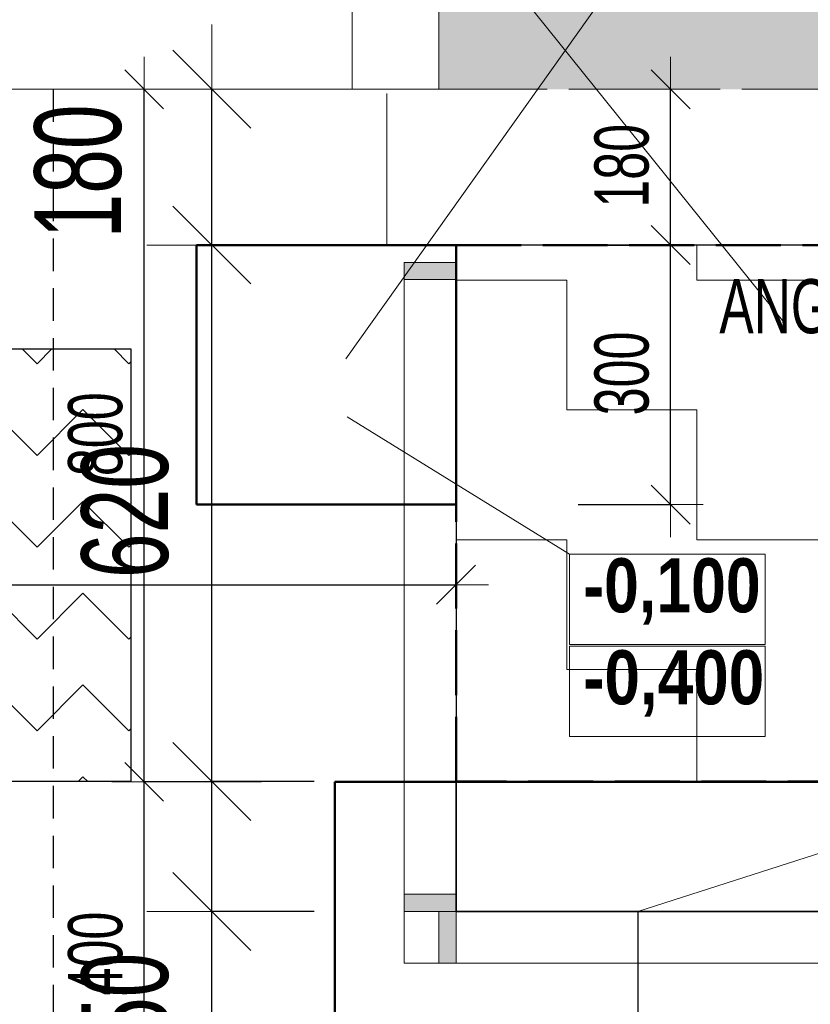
# Model space of a CAD drawing. Header units: millimetres. Extents: x -6145 to 8557, y -96590 to -75675.
# Tile 23 of 29: x 3268 to 4181, y -81987 to -80849. Entities that reach past the tile are written whole.
import ezdxf

# ---------------------------------------------------------------- set-up
doc = ezdxf.new("R2010")
doc.units = ezdxf.units.MM
doc.header["$PDMODE"] = 65
for name, pattern in [('Carkovana 2x_1', [100, 75, -25]), ('Carkovana 2x_1_1', [200, 150, -50]), ('JIS_02_1.2', [57.5, 37.5, -20])]:
    doc.linetypes.add(name, pattern=pattern)
doc.layers.add('XR$1$VSTUPNÍ SCHODIŠTĚ - ZÁKLADY_1', color=7, linetype='Continuous', lineweight=25)
doc.layers.add('XR$2$VSTUPNÍ SCHODY - PUDORYS_1', color=7, linetype='Continuous', lineweight=25)
doc.styles.add('ARIALNARROW', font='ARIALN.TTF')
doc.dimstyles.new('DIMSTYLE_11', dxfattribs={"dimtxt": 100, "dimasz": 150, "dimexe": 0, "dimexo": 0, "dimgap": 50, "dimtad": 2, "dimdec": 0, "dimrnd": 1, "dimzin": 12, "dimdsep": 46, "dimtxsty": 'ARIALNARROW', "dimblk1": 'ALL_ML_STRICH', "dimblk2": 'ALL_ML_STRICH', "dimsah": 1, "dimcen": 0, "dimclrd": 6, "dimclre": 6, "dimclrt": 6, "dimadec": 0, "dimazin": 0, "dimtfac": 1, "dimtdec": 0, "dimtix": 1, "dimtmove": 2, "dimatfit": 3, "dimfxl": 0, "dimtvp": 1.2, "dimtzin": 0, "dimlwd": 0, "dimlwe": 13, "dimarcsym": 0})
doc.dimstyles.new('DIMSTYLE_12', dxfattribs={"dimtxt": 100, "dimasz": 150, "dimexe": 0, "dimexo": 0, "dimgap": 50, "dimtad": 2, "dimdec": 0, "dimrnd": 1, "dimzin": 12, "dimdsep": 46, "dimtxsty": 'ARIALNARROW', "dimblk1": 'ALL_ML_STRICH', "dimblk2": 'ALL_ML_STRICH', "dimsah": 1, "dimcen": 0, "dimclrd": 6, "dimclre": 6, "dimclrt": 6, "dimadec": 0, "dimazin": 0, "dimtfac": 1, "dimtdec": 0, "dimtix": 1, "dimtmove": 2, "dimatfit": 3, "dimfxl": 0, "dimtzin": 0, "dimlwd": 0, "dimlwe": 13, "dimarcsym": 0})
doc.dimstyles.new('DIMSTYLE_3', dxfattribs={"dimtxt": 62.5, "dimasz": 75, "dimexe": 0, "dimexo": 0, "dimgap": 31.25, "dimtad": 2, "dimdec": 0, "dimrnd": 5, "dimzin": 12, "dimdsep": 46, "dimtxsty": 'ARIALNARROW', "dimblk1": 'ALL_ML_STRICH', "dimblk2": 'ALL_ML_STRICH', "dimsah": 1, "dimcen": 0, "dimclrd": 6, "dimclre": 6, "dimclrt": 6, "dimadec": 0, "dimazin": 0, "dimtfac": 1, "dimtdec": 0, "dimtix": 1, "dimtmove": 2, "dimatfit": 3, "dimfxl": 0, "dimtzin": 0, "dimlwd": 0, "dimlwe": 13, "dimarcsym": 0})
doc.dimstyles.new('DIMSTYLE_8', dxfattribs={"dimtxt": 100, "dimasz": 150, "dimexe": 0, "dimexo": 0, "dimgap": 50, "dimtad": 2, "dimdec": 0, "dimrnd": 5, "dimzin": 12, "dimdsep": 46, "dimtxsty": 'ARIALNARROW', "dimblk1": 'ALL_ML_STRICH', "dimblk2": 'ALL_ML_STRICH', "dimsah": 1, "dimcen": 0, "dimclrd": 6, "dimclre": 6, "dimclrt": 6, "dimadec": 0, "dimazin": 0, "dimtfac": 1, "dimtdec": 0, "dimtix": 1, "dimtmove": 2, "dimatfit": 3, "dimfxl": 0, "dimtzin": 0, "dimlwd": 0, "dimlwe": 18, "dimarcsym": 0})
pattern_1 = [(45, (-1e-14, 212.13), (-8e-15, 106.06602), [75, -75]), (135, (-1e-14, 212.13), (-106.06602, 8e-15), [75, -75])]

# ---------------------------------------------------------------- blocks, each defined once
blk = doc.blocks.new('ALL_ML_STRICH')
at = {"color": 0, "linetype": 'ByBlock', "lineweight": -2}
for p, q in [((0, -0.5), (0, 0.5)), ((-0.3, -0.3), (0.3, 0.3)), ((-1, 0), (0.5, 0))]:
    blk.add_line(p, q, dxfattribs=at)
blk = doc.blocks.new('*D27')
at = {"layer": 'DEFPOINTS', "color": 6, "linetype": 'Continuous', "lineweight": 13}
for p in [(3752.2, -80397.5), (2102.2, -80417.5), (2102.2, -80929.4)]:
    blk.add_point(p, dxfattribs=at)
at = {"layer": 'XR$1$VSTUPNÍ SCHODIŠTĚ - ZÁKLADY_1', "color": 6, "linetype": 'Continuous', "lineweight": -2}
for p, q in [((3752.2, -80397.5), (3752.2, -80417.5)), ((2102.2, -80581.5), (2102.2, -80417.5)), ((2102.2, -80417.5), (3752.2, -80417.5))]:
    blk.add_line(p, q, dxfattribs=at)
at = {"layer": 'XR$1$VSTUPNÍ SCHODIŠTĚ - ZÁKLADY_1', "color": 6, "linetype": 'Continuous', "lineweight": 13, "xscale": 75, "yscale": 75, "zscale": 75, "rotation": 180}
blk.add_blockref('ALL_ML_STRICH', (2102.2, -80417.5), dxfattribs=at)
at = {"layer": 'XR$1$VSTUPNÍ SCHODIŠTĚ - ZÁKLADY_1', "color": 6, "linetype": 'Continuous', "lineweight": 13, "xscale": 75, "yscale": 75, "zscale": 75}
blk.add_blockref('ALL_ML_STRICH', (3752.2, -80417.5), dxfattribs=at)
at = {"layer": 'XR$1$VSTUPNÍ SCHODIŠTĚ - ZÁKLADY_1', "color": 6, "linetype": 'Continuous', "lineweight": 13, "insert": (2926.5, -80361.2), "char_height": 62.5, "width": 202.857, "attachment_point": 5, "style": 'ARIALNARROW'}
blk.add_mtext('\\W0.81;\\A1;{1650}', dxfattribs=at)
blk = doc.blocks.new('*D28')
at = {"layer": 'DEFPOINTS', "color": 6, "linetype": 'Continuous', "lineweight": 13}
for p in [(3752.2, -80397.5), (3752.2, -80417.5), (6880.5, -80929.4)]:
    blk.add_point(p, dxfattribs=at)
at = {"layer": 'XR$1$VSTUPNÍ SCHODIŠTĚ - ZÁKLADY_1', "color": 6, "linetype": 'Continuous', "lineweight": -2}
for p, q in [((3752.2, -80397.5), (3752.2, -80417.5)), ((3752.2, -80417.5), (6880.5, -80417.5)), ((6880.5, -80726.6), (6880.5, -80417.5))]:
    blk.add_line(p, q, dxfattribs=at)
at = {"layer": 'XR$1$VSTUPNÍ SCHODIŠTĚ - ZÁKLADY_1', "color": 6, "linetype": 'Continuous', "lineweight": 13, "xscale": 75, "yscale": 75, "zscale": 75, "rotation": 180}
blk.add_blockref('ALL_ML_STRICH', (3752.2, -80417.5), dxfattribs=at)
at = {"layer": 'XR$1$VSTUPNÍ SCHODIŠTĚ - ZÁKLADY_1', "color": 6, "linetype": 'Continuous', "lineweight": 13, "xscale": 75, "yscale": 75, "zscale": 75}
blk.add_blockref('ALL_ML_STRICH', (6880.5, -80417.5), dxfattribs=at)
at = {"layer": 'XR$1$VSTUPNÍ SCHODIŠTĚ - ZÁKLADY_1', "color": 6, "linetype": 'Continuous', "lineweight": 13, "insert": (5315.6, -80361.2), "char_height": 62.5, "width": 202.857, "attachment_point": 5, "style": 'ARIALNARROW'}
blk.add_mtext('\\W0.81;\\A1;{3130}', dxfattribs=at)
blk = doc.blocks.new('*D29')
at = {"layer": 'DEFPOINTS', "color": 6, "linetype": 'Continuous', "lineweight": 13}
for p in [(3772.2, -81109.4), (3772.2, -81409.4), (4020, -81409.4)]:
    blk.add_point(p, dxfattribs=at)
at = {"layer": 'XR$1$VSTUPNÍ SCHODIŠTĚ - ZÁKLADY_1', "color": 6, "linetype": 'Continuous', "lineweight": -2}
for p, q in [((3913.1, -81109.4), (4020, -81109.4)), ((4020, -81409.4), (4020, -81109.4)), ((3913.1, -81409.4), (4020, -81409.4))]:
    blk.add_line(p, q, dxfattribs=at)
at = {"layer": 'XR$1$VSTUPNÍ SCHODIŠTĚ - ZÁKLADY_1', "color": 6, "linetype": 'Continuous', "lineweight": 13, "xscale": 75, "yscale": 75, "zscale": 75}
for p, rotation in [((4020, -81109.4), 90), ((4020, -81409.4), 270)]:
    blk.add_blockref('ALL_ML_STRICH', p, dxfattribs=dict(at, rotation=rotation))
at = {"layer": 'XR$1$VSTUPNÍ SCHODIŠTĚ - ZÁKLADY_1', "color": 6, "linetype": 'Continuous', "lineweight": 13, "insert": (3963.7, -81257.8), "char_height": 62.5, "width": 152.143, "attachment_point": 5, "rotation": 90, "style": 'ARIALNARROW'}
blk.add_mtext('\\W0.81;\\A1;{300}', dxfattribs=at)
blk = doc.blocks.new('*D30')
at = {"layer": 'DEFPOINTS', "color": 6, "linetype": 'Continuous', "lineweight": 13}
for p in [(3996.2, -80929.4), (3772.2, -81109.4), (4020, -81109.4)]:
    blk.add_point(p, dxfattribs=at)
at = {"layer": 'XR$1$VSTUPNÍ SCHODIŠTĚ - ZÁKLADY_1', "color": 6, "linetype": 'Continuous', "lineweight": -2}
for p, q in [((4020, -80929.4), (4020, -80929.4)), ((4020, -81109.4), (4020, -80929.4)), ((3913.1, -81109.4), (4020, -81109.4))]:
    blk.add_line(p, q, dxfattribs=at)
at = {"layer": 'XR$1$VSTUPNÍ SCHODIŠTĚ - ZÁKLADY_1', "color": 6, "linetype": 'Continuous', "lineweight": 13, "xscale": 75, "yscale": 75, "zscale": 75}
for p, rotation in [((4020, -80929.4), 90), ((4020, -81109.4), 270)]:
    blk.add_blockref('ALL_ML_STRICH', p, dxfattribs=dict(at, rotation=rotation))
at = {"layer": 'XR$1$VSTUPNÍ SCHODIŠTĚ - ZÁKLADY_1', "color": 6, "linetype": 'Continuous', "lineweight": 13, "insert": (3963.7, -81017.8), "char_height": 62.5, "width": 152.143, "attachment_point": 5, "rotation": 90, "style": 'ARIALNARROW'}
blk.add_mtext('\\W0.81;\\A1;{180}', dxfattribs=at)
blk = doc.blocks.new('*D39')
at = {"layer": 'DEFPOINTS', "color": 6, "linetype": 'Continuous', "lineweight": 13}
for p in [(2072.2, -81502), (2072.2, -81511.5), (3772.2, -81729.4)]:
    blk.add_point(p, dxfattribs=at)
at = {"layer": 'XR$1$VSTUPNÍ SCHODIŠTĚ - ZÁKLADY_1', "color": 6, "linetype": 'Continuous', "lineweight": -2}
for p, q in [((2072.2, -81502), (2072.2, -81502)), ((2072.2, -81502), (3772.2, -81502)), ((3772.2, -81502), (3772.2, -81502))]:
    blk.add_line(p, q, dxfattribs=at)
at = {"layer": 'XR$1$VSTUPNÍ SCHODIŠTĚ - ZÁKLADY_1', "color": 6, "linetype": 'Continuous', "lineweight": 13, "xscale": 75, "yscale": 75, "zscale": 75, "rotation": 180}
blk.add_blockref('ALL_ML_STRICH', (2072.2, -81502), dxfattribs=at)
at = {"layer": 'XR$1$VSTUPNÍ SCHODIŠTĚ - ZÁKLADY_1', "color": 6, "linetype": 'Continuous', "lineweight": 13, "xscale": 75, "yscale": 75, "zscale": 75}
blk.add_blockref('ALL_ML_STRICH', (3772.2, -81502), dxfattribs=at)
at = {"layer": 'XR$1$VSTUPNÍ SCHODIŠTĚ - ZÁKLADY_1', "color": 6, "linetype": 'Continuous', "lineweight": 13, "insert": (2921.5, -81445.7), "char_height": 62.5, "width": 202.857, "attachment_point": 5, "style": 'ARIALNARROW'}
blk.add_mtext('\\W0.81;\\A1;{1700}', dxfattribs=at)
blk = doc.blocks.new('*D54')
at = {"layer": 'DEFPOINTS', "color": 6, "linetype": 'Continuous', "lineweight": 13}
for p in [(3752.2, -80929.4), (3186.8, -83379.4), (3772.2, -83379.4)]:
    blk.add_point(p, dxfattribs=at)
at = {"layer": 'XR$1$VSTUPNÍ SCHODIŠTĚ - ZÁKLADY_1', "color": 6, "linetype": 'Continuous', "lineweight": -2}
for p, q in [((3186.8, -80929.4), (3186.8, -80929.4)), ((3186.8, -83379.4), (3186.8, -80929.4)), ((3186.8, -83379.4), (3186.8, -83379.4))]:
    blk.add_line(p, q, dxfattribs=at)
at = {"layer": 'XR$1$VSTUPNÍ SCHODIŠTĚ - ZÁKLADY_1', "color": 6, "linetype": 'Continuous', "lineweight": 13, "xscale": 75, "yscale": 75, "zscale": 75}
for p, rotation in [((3186.8, -80929.4), 90), ((3186.8, -83379.4), 270)]:
    blk.add_blockref('ALL_ML_STRICH', p, dxfattribs=dict(at, rotation=rotation))
at = {"layer": 'XR$1$VSTUPNÍ SCHODIŠTĚ - ZÁKLADY_1', "color": 6, "linetype": 'Continuous', "lineweight": 13, "insert": (3130.6, -82155), "char_height": 62.5, "width": 202.857, "attachment_point": 5, "rotation": 90, "style": 'ARIALNARROW'}
blk.add_mtext('\\W0.81;\\A1;{2450}', dxfattribs=at)
blk = doc.blocks.new('*D75')
at = {"layer": 'DEFPOINTS', "color": 6, "linetype": 'Continuous', "lineweight": 13}
for p in [(3632.2, -81729.7), (3411.8, -82129.7), (4032.2, -82129.7)]:
    blk.add_point(p, dxfattribs=at)
at = {"layer": 'XR$1$VSTUPNÍ SCHODIŠTĚ - ZÁKLADY_1', "color": 6, "linetype": 'Continuous', "lineweight": -2}
for p, q in [((3547.2, -81729.7), (3411.8, -81729.7)), ((3411.8, -82129.7), (3411.8, -81729.7)), ((3547.2, -82129.7), (3411.8, -82129.7))]:
    blk.add_line(p, q, dxfattribs=at)
at = {"layer": 'XR$1$VSTUPNÍ SCHODIŠTĚ - ZÁKLADY_1', "color": 6, "linetype": 'Continuous', "lineweight": 13, "xscale": 75, "yscale": 75, "zscale": 75}
for p, rotation in [((3411.8, -81729.7), 90), ((3411.8, -82129.7), 270)]:
    blk.add_blockref('ALL_ML_STRICH', p, dxfattribs=dict(at, rotation=rotation))
at = {"layer": 'XR$1$VSTUPNÍ SCHODIŠTĚ - ZÁKLADY_1', "color": 6, "linetype": 'Continuous', "lineweight": 13, "insert": (3355.6, -81928.1), "char_height": 62.5, "width": 152.143, "attachment_point": 5, "rotation": 90, "style": 'ARIALNARROW'}
blk.add_mtext('\\W0.81;\\A1;{400}', dxfattribs=at)
blk = doc.blocks.new('*D76')
at = {"layer": 'DEFPOINTS', "color": 6, "linetype": 'Continuous', "lineweight": 13}
for p in [(3752.2, -80929.4), (3411.8, -81729.7), (3632.2, -81729.7)]:
    blk.add_point(p, dxfattribs=at)
at = {"layer": 'XR$1$VSTUPNÍ SCHODIŠTĚ - ZÁKLADY_1', "color": 6, "linetype": 'Continuous', "lineweight": -2}
for p, q in [((3411.8, -80929.4), (3411.8, -80929.4)), ((3411.8, -81729.7), (3411.8, -80929.4)), ((3547.2, -81729.7), (3411.8, -81729.7))]:
    blk.add_line(p, q, dxfattribs=at)
at = {"layer": 'XR$1$VSTUPNÍ SCHODIŠTĚ - ZÁKLADY_1', "color": 6, "linetype": 'Continuous', "lineweight": 13, "xscale": 75, "yscale": 75, "zscale": 75}
for p, rotation in [((3411.8, -80929.4), 90), ((3411.8, -81729.7), 270)]:
    blk.add_blockref('ALL_ML_STRICH', p, dxfattribs=dict(at, rotation=rotation))
at = {"layer": 'XR$1$VSTUPNÍ SCHODIŠTĚ - ZÁKLADY_1', "color": 6, "linetype": 'Continuous', "lineweight": 13, "insert": (3355.6, -81328), "char_height": 62.5, "width": 152.143, "attachment_point": 5, "rotation": 90, "style": 'ARIALNARROW'}
blk.add_mtext('\\W0.81;\\A1;{800}', dxfattribs=at)
blk = doc.blocks.new('KOMPLEXNÍ OBJEKT_1')
at = {"layer": 'XR$2$VSTUPNÍ SCHODY - PUDORYS_1', "linetype": 'Continuous', "lineweight": 13}
blk.add_hatch(color=5, dxfattribs=at).paths.add_polyline_path([(3752.2, -81939.4), (3772.2, -81939.4), (3772.2, -81879.4), (3752.2, -81879.4)])
at = {"layer": 'XR$2$VSTUPNÍ SCHODY - PUDORYS_1', "color": 5, "linetype": 'Continuous', "lineweight": 13}
for p, q in [((3772.2, -81879.4), (3752.2, -81879.4)), ((3752.2, -81879.4), (3752.2, -81939.4)), ((3772.2, -81939.4), (3772.2, -81879.4)), ((3752.2, -81939.4), (3772.2, -81939.4))]:
    blk.add_line(p, q, dxfattribs=at)
blk = doc.blocks.new('KOMPLEXNÍ OBJEKT_4')
at = {"layer": 'XR$2$VSTUPNÍ SCHODY - PUDORYS_1', "linetype": 'Continuous', "lineweight": 13}
blk.add_hatch(color=5, dxfattribs=at).paths.add_polyline_path([(3712.2, -81879.4), (3712.2, -81859.4), (3772.2, -81859.4), (3772.2, -81879.4)], flags=16)
at = {"layer": 'XR$2$VSTUPNÍ SCHODY - PUDORYS_1', "color": 5, "linetype": 'Continuous', "lineweight": 13}
for p, q in [((3712.2, -81859.4), (3772.2, -81859.4)), ((3712.2, -81879.4), (3712.2, -81859.4)), ((3772.2, -81859.4), (3772.2, -81879.4)), ((3772.2, -81879.4), (3712.2, -81879.4))]:
    blk.add_line(p, q, dxfattribs=at)
blk = doc.blocks.new('KOMPLEXNÍ OBJEKT_5')
at = {"layer": 'XR$2$VSTUPNÍ SCHODY - PUDORYS_1', "linetype": 'Continuous', "lineweight": 13}
blk.add_hatch(color=5, dxfattribs=at).paths.add_polyline_path([(3712.2, -81149.4), (3712.2, -81129.4), (3772.2, -81129.4), (3772.2, -81149.4)], flags=16)
at = {"layer": 'XR$2$VSTUPNÍ SCHODY - PUDORYS_1', "color": 5, "linetype": 'Continuous', "lineweight": 13}
for p, q in [((3712.2, -81129.4), (3772.2, -81129.4)), ((3712.2, -81149.4), (3712.2, -81129.4)), ((3772.2, -81129.4), (3772.2, -81149.4)), ((3772.2, -81149.4), (3712.2, -81149.4))]:
    blk.add_line(p, q, dxfattribs=at)
blk = doc.blocks.new('*D120')
at = {"layer": 'DEFPOINTS', "color": 6, "linetype": 'Continuous', "lineweight": 13}
for p in [(3772.2, -81879.4), (3490, -83429.4), (3524.3, -83429.4)]:
    blk.add_point(p, dxfattribs=at)
at = {"layer": 'XR$2$VSTUPNÍ SCHODY - PUDORYS_1', "color": 6, "linetype": 'Continuous', "lineweight": -2}
for p, q in [((3608.3, -81879.4), (3490, -81879.4)), ((3490, -83429.4), (3490, -81879.4)), ((3490, -83429.4), (3490, -83429.4))]:
    blk.add_line(p, q, dxfattribs=at)
at = {"layer": 'XR$2$VSTUPNÍ SCHODY - PUDORYS_1', "color": 6, "linetype": 'Continuous', "lineweight": 13, "xscale": 150, "yscale": 150, "zscale": 150}
for p, rotation in [((3490, -81879.4), 90), ((3490, -83429.4), 270)]:
    blk.add_blockref('ALL_ML_STRICH', p, dxfattribs=dict(at, rotation=rotation))
at = {"layer": 'XR$2$VSTUPNÍ SCHODY - PUDORYS_1', "color": 6, "linetype": 'Continuous', "lineweight": 13, "insert": (3390, -82655.4), "char_height": 100, "width": 324.571, "attachment_point": 5, "rotation": 90, "style": 'ARIALNARROW'}
blk.add_mtext('\\W0.81;\\A1;{1550}', dxfattribs=at)
blk = doc.blocks.new('*D121')
at = {"layer": 'DEFPOINTS', "color": 6, "linetype": 'Continuous', "lineweight": 13}
for p in [(3772.2, -81729.4), (3490, -81879.4), (3772.2, -81879.4)]:
    blk.add_point(p, dxfattribs=at)
at = {"layer": 'XR$2$VSTUPNÍ SCHODY - PUDORYS_1', "color": 6, "linetype": 'Continuous', "lineweight": -2}
for p, q in [((3608.3, -81729.4), (3490, -81729.4)), ((3490, -81879.4), (3490, -81729.4)), ((3608.3, -81879.4), (3490, -81879.4))]:
    blk.add_line(p, q, dxfattribs=at)
at = {"layer": 'XR$2$VSTUPNÍ SCHODY - PUDORYS_1', "color": 6, "linetype": 'Continuous', "lineweight": 13, "xscale": 150, "yscale": 150, "zscale": 150}
for p, rotation in [((3490, -81729.4), 90), ((3490, -81879.4), 270)]:
    blk.add_blockref('ALL_ML_STRICH', p, dxfattribs=dict(at, rotation=rotation))
at = {"layer": 'XR$2$VSTUPNÍ SCHODY - PUDORYS_1', "color": 6, "linetype": 'Continuous', "lineweight": 13, "insert": (3390, -82004.5), "char_height": 100, "width": 243.429, "attachment_point": 5, "rotation": 90, "style": 'ARIALNARROW'}
blk.add_mtext('\\W0.81;\\A1;{150}', dxfattribs=at)
blk = doc.blocks.new('*D122')
at = {"layer": 'DEFPOINTS', "color": 6, "linetype": 'Continuous', "lineweight": 13}
for p in [(3772.2, -81109.4), (3490, -81729.4), (3772.2, -81729.4)]:
    blk.add_point(p, dxfattribs=at)
at = {"layer": 'XR$2$VSTUPNÍ SCHODY - PUDORYS_1', "color": 6, "linetype": 'Continuous', "lineweight": -2}
for p, q in [((3608.3, -81109.4), (3490, -81109.4)), ((3490, -81729.4), (3490, -81109.4)), ((3608.3, -81729.4), (3490, -81729.4))]:
    blk.add_line(p, q, dxfattribs=at)
at = {"layer": 'XR$2$VSTUPNÍ SCHODY - PUDORYS_1', "color": 6, "linetype": 'Continuous', "lineweight": 13, "xscale": 150, "yscale": 150, "zscale": 150}
for p, rotation in [((3490, -81109.4), 90), ((3490, -81729.4), 270)]:
    blk.add_blockref('ALL_ML_STRICH', p, dxfattribs=dict(at, rotation=rotation))
at = {"layer": 'XR$2$VSTUPNÍ SCHODY - PUDORYS_1', "color": 6, "linetype": 'Continuous', "lineweight": 13, "insert": (3390, -81416.8), "char_height": 100, "width": 243.429, "attachment_point": 5, "rotation": 90, "style": 'ARIALNARROW'}
blk.add_mtext('\\W0.81;\\A1;{620}', dxfattribs=at)
blk = doc.blocks.new('*D123')
at = {"layer": 'DEFPOINTS', "color": 6, "linetype": 'Continuous', "lineweight": 13}
for p in [(3752.2, -80929.4), (3490, -81109.4), (3772.2, -81109.4)]:
    blk.add_point(p, dxfattribs=at)
at = {"layer": 'XR$2$VSTUPNÍ SCHODY - PUDORYS_1', "color": 6, "linetype": 'Continuous', "lineweight": -2}
for p, q in [((3490, -80929.4), (3490, -80929.4)), ((3490, -81109.4), (3490, -80929.4)), ((3608.3, -81109.4), (3490, -81109.4))]:
    blk.add_line(p, q, dxfattribs=at)
at = {"layer": 'XR$2$VSTUPNÍ SCHODY - PUDORYS_1', "color": 6, "linetype": 'Continuous', "lineweight": 13, "xscale": 150, "yscale": 150, "zscale": 150}
for p, rotation in [((3490, -80929.4), 90), ((3490, -81109.4), 270)]:
    blk.add_blockref('ALL_ML_STRICH', p, dxfattribs=dict(at, rotation=rotation))
at = {"layer": 'XR$2$VSTUPNÍ SCHODY - PUDORYS_1', "color": 6, "linetype": 'Continuous', "lineweight": 13, "insert": (3335.7, -81024.3), "char_height": 100, "width": 243.429, "attachment_point": 5, "rotation": 90, "style": 'ARIALNARROW'}
blk.add_mtext('\\W0.81;\\A1;{180}', dxfattribs=at)
blk = doc.blocks.new('*D129')
at = {"layer": 'DEFPOINTS', "color": 6, "linetype": 'Continuous', "lineweight": 18}
for p in [(1962.2, -80176.2), (1962.2, -80929.4), (3752.2, -80929.4)]:
    blk.add_point(p, dxfattribs=at)
at = {"layer": 'XR$2$VSTUPNÍ SCHODY - PUDORYS_1', "color": 6, "linetype": 'Continuous', "lineweight": -2}
for p, q in [((1962.2, -80739.6), (1962.2, -80176.2)), ((1962.2, -80176.2), (3752.2, -80176.2)), ((3752.2, -80176.2), (3752.2, -80176.2))]:
    blk.add_line(p, q, dxfattribs=at)
at = {"layer": 'XR$2$VSTUPNÍ SCHODY - PUDORYS_1', "color": 6, "linetype": 'Continuous', "lineweight": 18, "xscale": 150, "yscale": 150, "zscale": 150, "rotation": 180}
blk.add_blockref('ALL_ML_STRICH', (1962.2, -80176.2), dxfattribs=at)
at = {"layer": 'XR$2$VSTUPNÍ SCHODY - PUDORYS_1', "color": 6, "linetype": 'Continuous', "lineweight": 18, "xscale": 150, "yscale": 150, "zscale": 150}
blk.add_blockref('ALL_ML_STRICH', (3752.2, -80176.2), dxfattribs=at)
at = {"layer": 'XR$2$VSTUPNÍ SCHODY - PUDORYS_1', "color": 6, "linetype": 'Continuous', "lineweight": 18, "insert": (2856.1, -80076.2), "char_height": 100, "width": 324.571, "attachment_point": 5, "style": 'ARIALNARROW'}
blk.add_mtext('\\W0.81;\\A1;{1790}', dxfattribs=at)
blk = doc.blocks.new('*D130')
at = {"layer": 'DEFPOINTS', "color": 6, "linetype": 'Continuous', "lineweight": 18}
for p in [(3752.2, -80176.2), (3752.2, -80929.4), (6532.2, -81109.7)]:
    blk.add_point(p, dxfattribs=at)
at = {"layer": 'XR$2$VSTUPNÍ SCHODY - PUDORYS_1', "color": 6, "linetype": 'Continuous', "lineweight": -2}
for p, q in [((3752.2, -80176.2), (3752.2, -80176.2)), ((3752.2, -80176.2), (6532.2, -80176.2)), ((6532.2, -80709.3), (6532.2, -80176.2))]:
    blk.add_line(p, q, dxfattribs=at)
at = {"layer": 'XR$2$VSTUPNÍ SCHODY - PUDORYS_1', "color": 6, "linetype": 'Continuous', "lineweight": 18, "xscale": 150, "yscale": 150, "zscale": 150, "rotation": 180}
blk.add_blockref('ALL_ML_STRICH', (3752.2, -80176.2), dxfattribs=at)
at = {"layer": 'XR$2$VSTUPNÍ SCHODY - PUDORYS_1', "color": 6, "linetype": 'Continuous', "lineweight": 18, "xscale": 150, "yscale": 150, "zscale": 150}
blk.add_blockref('ALL_ML_STRICH', (6532.2, -80176.2), dxfattribs=at)
at = {"layer": 'XR$2$VSTUPNÍ SCHODY - PUDORYS_1', "color": 6, "linetype": 'Continuous', "lineweight": 18, "insert": (5141.1, -80076.2), "char_height": 100, "width": 324.571, "attachment_point": 5, "style": 'ARIALNARROW'}
blk.add_mtext('\\W0.81;\\A1;{2780}', dxfattribs=at)
blk = doc.blocks.new('*D143')
at = {"layer": 'DEFPOINTS', "color": 6, "linetype": 'Continuous', "lineweight": 18}
for p in [(2396.4, -81729.3), (3396.4, -81729.3), (2396.4, -82297.4)]:
    blk.add_point(p, dxfattribs=at)
at = {"layer": 'XR$2$VSTUPNÍ SCHODY - PUDORYS_1', "color": 6, "linetype": 'Continuous', "lineweight": -2}
for p, q in [((2396.4, -81942.8), (2396.4, -82297.4)), ((3396.4, -82152.8), (3396.4, -82297.4)), ((2396.4, -82297.4), (3396.4, -82297.4))]:
    blk.add_line(p, q, dxfattribs=at)
at = {"layer": 'XR$2$VSTUPNÍ SCHODY - PUDORYS_1', "color": 6, "linetype": 'Continuous', "lineweight": 18, "xscale": 150, "yscale": 150, "zscale": 150, "rotation": 180}
blk.add_blockref('ALL_ML_STRICH', (2396.4, -82297.4), dxfattribs=at)
at = {"layer": 'XR$2$VSTUPNÍ SCHODY - PUDORYS_1', "color": 6, "linetype": 'Continuous', "lineweight": 18, "xscale": 150, "yscale": 150, "zscale": 150}
blk.add_blockref('ALL_ML_STRICH', (3396.4, -82297.4), dxfattribs=at)
at = {"layer": 'XR$2$VSTUPNÍ SCHODY - PUDORYS_1', "color": 6, "linetype": 'Continuous', "lineweight": 18, "insert": (2895.4, -82197.4), "char_height": 100, "width": 324.571, "attachment_point": 5, "style": 'ARIALNARROW'}
blk.add_mtext('\\W0.81;\\A1;{1000}', dxfattribs=at)
blk = doc.blocks.new('*D144')
at = {"layer": 'DEFPOINTS', "color": 6, "linetype": 'Continuous', "lineweight": 18}
for p in [(3396.4, -81729.3), (3772.2, -81879.4), (3396.4, -82297.4)]:
    blk.add_point(p, dxfattribs=at)
at = {"layer": 'XR$2$VSTUPNÍ SCHODY - PUDORYS_1', "color": 6, "linetype": 'Continuous', "lineweight": -2}
for p, q in [((3772.2, -82037.3), (3772.2, -82297.4)), ((3396.4, -82152.8), (3396.4, -82297.4)), ((3396.4, -82297.4), (3772.2, -82297.4))]:
    blk.add_line(p, q, dxfattribs=at)
at = {"layer": 'XR$2$VSTUPNÍ SCHODY - PUDORYS_1', "color": 6, "linetype": 'Continuous', "lineweight": 18, "xscale": 150, "yscale": 150, "zscale": 150, "rotation": 180}
blk.add_blockref('ALL_ML_STRICH', (3396.4, -82297.4), dxfattribs=at)
at = {"layer": 'XR$2$VSTUPNÍ SCHODY - PUDORYS_1', "color": 6, "linetype": 'Continuous', "lineweight": 18, "xscale": 150, "yscale": 150, "zscale": 150}
blk.add_blockref('ALL_ML_STRICH', (3772.2, -82297.4), dxfattribs=at)
at = {"layer": 'XR$2$VSTUPNÍ SCHODY - PUDORYS_1', "color": 6, "linetype": 'Continuous', "lineweight": 18, "insert": (3586.8, -82197.4), "char_height": 100, "width": 243.429, "attachment_point": 5, "style": 'ARIALNARROW'}
blk.add_mtext('\\W0.81;\\A1;{375}', dxfattribs=at)
blk = doc.blocks.new('*D145')
at = {"layer": 'DEFPOINTS', "color": 6, "linetype": 'Continuous', "lineweight": 18}
for p in [(3772.2, -81879.4), (6682.2, -81879.4), (3772.2, -82297.4)]:
    blk.add_point(p, dxfattribs=at)
at = {"layer": 'XR$2$VSTUPNÍ SCHODY - PUDORYS_1', "color": 6, "linetype": 'Continuous', "lineweight": -2}
for p, q in [((3772.2, -82037.3), (3772.2, -82297.4)), ((6682.2, -82271.7), (6682.2, -82297.4)), ((3772.2, -82297.4), (6682.2, -82297.4))]:
    blk.add_line(p, q, dxfattribs=at)
at = {"layer": 'XR$2$VSTUPNÍ SCHODY - PUDORYS_1', "color": 6, "linetype": 'Continuous', "lineweight": 18, "xscale": 150, "yscale": 150, "zscale": 150, "rotation": 180}
blk.add_blockref('ALL_ML_STRICH', (3772.2, -82297.4), dxfattribs=at)
at = {"layer": 'XR$2$VSTUPNÍ SCHODY - PUDORYS_1', "color": 6, "linetype": 'Continuous', "lineweight": 18, "xscale": 150, "yscale": 150, "zscale": 150}
blk.add_blockref('ALL_ML_STRICH', (6682.2, -82297.4), dxfattribs=at)
at = {"layer": 'XR$2$VSTUPNÍ SCHODY - PUDORYS_1', "color": 6, "linetype": 'Continuous', "lineweight": 18, "insert": (5226.1, -82197.4), "char_height": 100, "width": 324.571, "attachment_point": 5, "style": 'ARIALNARROW'}
blk.add_mtext('\\W0.81;\\A1;{2910}', dxfattribs=at)

msp = doc.modelspace()

# ---------------------------------------------------------------- hatches: boundary and pattern name
at = {"layer": 'XR$1$VSTUPNÍ SCHODIŠTĚ - ZÁKLADY_1', "linetype": 'Continuous', "lineweight": 25}
msp.add_hatch(color=254, dxfattribs=at).paths.add_polyline_path([(6444.2, -80583.2), (6359.5, -80529.3), (6298, -80479.4), (4052.2, -80479.4), (4052.2, -79844.7), (4003.9, -79844.7), (3834.6, -79906.3), (3752.2, -79937.1), (3752.2, -80929.4), (6880.5, -80929.4), (6821.4, -80883.5), (6759.8, -80829.6), (6690.6, -80791.1), (6644.4, -80729.5), (6598.2, -80660.2), (6528.9, -80621.7)])
at = {"layer": 'XR$2$VSTUPNÍ SCHODY - PUDORYS_1', "linetype": 'Continuous', "lineweight": 25}
msp.add_hatch(color=254, dxfattribs=at).paths.add_polyline_path([(6444.2, -80583.2), (6359.5, -80529.3), (6298, -80479.4), (4052.2, -80479.4), (4052.2, -79844.7), (4003.9, -79844.7), (3834.6, -79906.3), (3752.2, -79937.1), (3752.2, -80929.4), (6880.5, -80929.4), (6821.4, -80883.5), (6759.8, -80829.6), (6690.6, -80791.1), (6644.4, -80729.5), (6598.2, -80660.2), (6528.9, -80621.7)])
at = {"layer": 'XR$2$VSTUPNÍ SCHODY - PUDORYS_1', "linetype": 'Continuous', "lineweight": 13}
h = msp.add_hatch(dxfattribs=at)
h.set_pattern_fill('VZOR', color=5, scale=150, style=0, pattern_type=2)
h.set_pattern_definition([(0, (300, 300), (150, 150), [150, -150]), (90, (300, 300), (-150, 150), [150, -150])])
h.paths.add_polyline_path([(3772.2, -81729.4), (4830.5, -81729.4), (4830.5, -81109.4), (3772.2, -81109.4)], flags=0)
h = msp.add_hatch(dxfattribs=at)
h.set_pattern_fill('VZOR', color=5, scale=75, angle=45, style=0, pattern_type=2)
h.set_pattern_definition(pattern_1)
h.paths.add_polyline_path([(3396.4, -81729.3), (3396.4, -81229.3), (2396.4, -81229.3), (2396.4, -81729.3)], flags=0)
h = msp.add_hatch(dxfattribs=at)
h.set_pattern_fill('VZOR', color=5, scale=75, angle=45, style=0, pattern_type=2)
h.set_pattern_definition(pattern_1)
h.paths.add_polyline_path([(3396.4, -81729.3), (3396.4, -81229.3), (2396.4, -81229.3), (2396.4, -81729.3)], flags=0)

# ---------------------------------------------------------------- linework, layer by layer
at = {"layer": 'XR$1$VSTUPNÍ SCHODIŠTĚ - ZÁKLADY_1', "color": 8, "linetype": 'Carkovana 2x_1', "lineweight": 18}
for p, q in [((3752.2, -80929.4), (3752.2, -79937.1)), ((3692.2, -81109.4), (3692.2, -80929.4)), ((6877.2, -80929.4), (3752.2, -80929.4)), ((7142.4, -81109.4), (3692.2, -81109.4))]:
    msp.add_line(p, q, dxfattribs=at)
at = {"layer": 'XR$1$VSTUPNÍ SCHODIŠTĚ - ZÁKLADY_1', "color": 7, "linetype": 'Continuous', "lineweight": 13}
msp.add_line((3644.6, -81240.7), (4345.8, -80255.6), dxfattribs=at)
at = {"layer": 'XR$1$VSTUPNÍ SCHODIŠTĚ - ZÁKLADY_1', "color": 8, "linetype": 'Continuous', "lineweight": 18}
for p, q in [((3652.2, -80929.4), (3652.2, -80829.4)), ((3752.2, -80929.4), (1962.2, -80929.4))]:
    msp.add_line(p, q, dxfattribs=at)
at = {"layer": 'XR$1$VSTUPNÍ SCHODIŠTĚ - ZÁKLADY_1', "color": 7, "linetype": 'JIS_02_1.2', "lineweight": 25}
msp.add_line((3306.8, -80929.4), (3306.8, -84539.4), dxfattribs=at)
at = {"layer": 'XR$1$VSTUPNÍ SCHODIŠTĚ - ZÁKLADY_1', "color": 14, "linetype": 'Continuous', "lineweight": 50}
for p, q in [((3472.2, -81409.4), (3472.2, -81109.4)), ((3472.2, -81109.4), (3772.2, -81109.4)), ((3772.2, -81109.4), (3772.2, -81409.4)), ((3472.2, -81409.4), (3772.2, -81409.4)), ((6482.2, -81729.7), (3632.2, -81729.7)), ((3632.2, -81729.7), (3632.2, -83349.4))]:
    msp.add_line(p, q, dxfattribs=at)
at = {"layer": 'XR$1$VSTUPNÍ SCHODIŠTĚ - ZÁKLADY_1', "color": 7, "linetype": 'Carkovana 2x_1', "lineweight": 50}
for p, q in [((3772.2, -81729.4), (3772.2, -81109.4)), ((3772.2, -81109.4), (4830.5, -81109.4)), ((4830.5, -81729.4), (3772.2, -81729.4))]:
    msp.add_line(p, q, dxfattribs=at)
at = {"layer": 'XR$1$VSTUPNÍ SCHODIŠTĚ - ZÁKLADY_1', "color": 6, "linetype": 'Continuous', "lineweight": 13}
msp.add_line((3903, -81466.7), (3646.2, -81308), dxfattribs=at)
at = {"layer": 'XR$1$VSTUPNÍ SCHODIŠTĚ - ZÁKLADY_1', "color": 7, "linetype": 'Continuous', "lineweight": 25}
for p, q in [((3772.2, -81729.7), (3772.2, -81879.7)), ((3772.2, -81729.7), (6532.2, -81729.7)), ((3772.2, -81879.7), (6682.2, -81879.7))]:
    msp.add_line(p, q, dxfattribs=at)
at = {"layer": 'XR$1$VSTUPNÍ SCHODIŠTĚ - ZÁKLADY_1', "color": 6, "linetype": 'Continuous', "lineweight": 13}
for points in [[(3903, -81570.8), (4129, -81570.8), (4129, -81466.7), (3903, -81466.7), (3903, -81570.8)], [(3903, -81677.1), (4129, -81677.1), (4129, -81572.9), (3903, -81572.9), (3903, -81677.1)]]:
    msp.add_lwpolyline(points, dxfattribs=at)
at = {"layer": 'XR$2$VSTUPNÍ SCHODY - PUDORYS_1', "color": 8, "linetype": 'Carkovana 2x_1_1', "lineweight": 18}
for p, q in [((3752.2, -80929.4), (3752.2, -79937.1)), ((3692.2, -81109.4), (3692.2, -80929.4)), ((6877.2, -80929.4), (3752.2, -80929.4)), ((7142.4, -81109.4), (3692.2, -81109.4))]:
    msp.add_line(p, q, dxfattribs=at)
at = {"layer": 'XR$2$VSTUPNÍ SCHODY - PUDORYS_1', "color": 3, "linetype": 'Continuous', "lineweight": 13}
msp.add_line((3708.3, -80647.9), (4152.3, -81200.5), dxfattribs=at)
at = {"layer": 'XR$2$VSTUPNÍ SCHODY - PUDORYS_1', "color": 8, "linetype": 'Continuous', "lineweight": 18}
for p, q in [((3652.2, -80929.4), (3652.2, -80829.4)), ((3752.2, -80929.4), (1962.2, -80929.4)), ((3692.2, -80929.4), (3752.2, -80929.4))]:
    msp.add_line(p, q, dxfattribs=at)
at = {"layer": 'XR$2$VSTUPNÍ SCHODY - PUDORYS_1', "color": 7, "linetype": 'Continuous', "lineweight": 25}
for p, q in [((3772.2, -81109.4), (3772.2, -81729.4)), ((4830.5, -81109.4), (3772.2, -81109.4)), ((2396.4, -81229.3), (3396.4, -81229.3)), ((3396.4, -81229.3), (3396.4, -81729.3)), ((3396.4, -81729.3), (2396.4, -81729.3)), ((3772.2, -81879.4), (3772.2, -81729.4)), ((3772.2, -81729.4), (6532.2, -81729.7)), ((3772.2, -81879.4), (3982.2, -81879.4)), ((6682.2, -81879.4), (3772.2, -81879.4)), ((3982.2, -81879.4), (3982.2, -83429.4))]:
    msp.add_line(p, q, dxfattribs=at)
at = {"layer": 'XR$2$VSTUPNÍ SCHODY - PUDORYS_1', "color": 5, "linetype": 'Continuous', "lineweight": 13}
for p, q in [((3712.2, -81129.4), (3772.2, -81129.4)), ((3712.2, -81939.4), (3712.2, -81129.4)), ((3772.2, -81129.4), (3772.2, -81879.4)), ((3772.2, -81879.4), (6832.2, -81879.4)), ((6832.2, -81939.4), (3712.2, -81939.4))]:
    msp.add_line(p, q, dxfattribs=at)
at = {"layer": 'XR$2$VSTUPNÍ SCHODY - PUDORYS_1', "color": 6, "linetype": 'Continuous', "lineweight": 13}
msp.add_line((4907.9, -81581.9), (3982.2, -81879.4), dxfattribs=at)

# ---------------------------------------------------------------- block references
at = {"layer": 'XR$2$VSTUPNÍ SCHODY - PUDORYS_1', "color": 5, "linetype": 'Continuous', "lineweight": 13}
for name in ['KOMPLEXNÍ OBJEKT_5', 'KOMPLEXNÍ OBJEKT_4', 'KOMPLEXNÍ OBJEKT_1']:
    msp.add_blockref(name, (0, 0), dxfattribs=at)

# ---------------------------------------------------------------- texts
at = {"layer": 'XR$1$VSTUPNÍ SCHODIŠTĚ - ZÁKLADY_1', "color": 7, "linetype": 'Continuous', "lineweight": 25, "insert": (4076.3, -81212.2), "char_height": 62.5, "width": 592.518, "attachment_point": 7, "style": 'ARIALNARROW'}
msp.add_mtext('\\W0.83;ANGLICKÝ DVOREK', dxfattribs=at)
at = {"layer": 'XR$1$VSTUPNÍ SCHODIŠTĚ - ZÁKLADY_1', "color": 6, "linetype": 'Continuous', "lineweight": 13, "char_height": 62.5, "attachment_point": 7, "style": 'ARIALNARROW'}
for s, insert, width in [('\\W1.01;\\fArial Narrow|i0|b1|c0|p0;-0,100', (3919, -81547.9), 241.512), ('\\W1.03;\\fArial Narrow|i0|b1|c0|p0;-0,400', (3919, -81654.2), 242.112)]:
    msp.add_mtext(s, dxfattribs=dict(at, insert=insert, width=width))

# ---------------------------------------------------------------- dimensions: what is measured, and where the dimension line sits
at = {"layer": 'XR$1$VSTUPNÍ SCHODIŠTĚ - ZÁKLADY_1', "color": 6, "linetype": 'Continuous', "lineweight": 13}
for base, p1, p2, picture, middle in [((3752.2, -80417.5), (2102.2, -80581.5), (3752.2, -80397.5), '*D27', (2926.5, -80361.2)), ((6880.5, -80417.5), (3752.2, -80397.5), (6880.5, -80726.6), '*D28', (5315.6, -80361.2)), ((3772.2, -81502), (2072.2, -81502), (3772.2, -81502), '*D39', (2921.5, -81445.7))]:
    dim = msp.add_linear_dim(base=base, p1=p1, p2=p2, dimstyle='DIMSTYLE_3', override={"dimpost": '<>', "dimclrd": 6, "dimclre": 6, "dimclrt": 6, "dimlwd": 0, "dimlwe": 13}, dxfattribs=at)
    dim.commit()
    dim.dimension.update_dxf_attribs({"geometry": picture, "text_midpoint": middle, "dimtype": 160})
for base, p1, p2, picture, middle in [((3186.8, -80929.4), (3186.8, -83379.4), (3186.8, -80929.4), '*D54', (3130.6, -82155)), ((3411.8, -80929.4), (3547.2, -81729.7), (3411.8, -80929.4), '*D76', (3355.6, -81328)), ((4020, -80929.4), (3913.1, -81109.4), (4020, -80929.4), '*D30', (3963.7, -81017.8)), ((4020, -81109.4), (3913.1, -81409.4), (3913.1, -81109.4), '*D29', (3963.7, -81257.8)), ((3411.8, -81729.7), (3547.2, -82129.7), (3547.2, -81729.7), '*D75', (3355.6, -81928.1))]:
    dim = msp.add_linear_dim(base=base, p1=p1, p2=p2, angle=90, dimstyle='DIMSTYLE_3', override={"dimpost": '<>', "dimclrd": 6, "dimclre": 6, "dimclrt": 6, "dimlwd": 0, "dimlwe": 13}, dxfattribs=at)
    dim.commit()
    dim.dimension.update_dxf_attribs({"geometry": picture, "text_midpoint": middle, "dimtype": 160})
at = {"layer": 'XR$2$VSTUPNÍ SCHODY - PUDORYS_1', "color": 6, "linetype": 'Continuous', "lineweight": 18}
for base, p1, p2, picture, middle in [((3752.2, -80176.2), (1962.2, -80739.6), (3752.2, -80176.2), '*D129', (2856.1, -80076.2)), ((6532.2, -80176.2), (3752.2, -80176.2), (6532.2, -80709.3), '*D130', (5141.1, -80076.2)), ((3396.4, -82297.4), (2396.4, -81942.8), (3396.4, -82152.8), '*D143', (2895.4, -82197.4)), ((3772.2, -82297.4), (3396.4, -82152.8), (3772.2, -82037.3), '*D144', (3586.8, -82197.4)), ((6682.2, -82297.4), (3772.2, -82037.3), (6682.2, -82271.7), '*D145', (5226.1, -82197.4))]:
    dim = msp.add_linear_dim(base=base, p1=p1, p2=p2, dimstyle='DIMSTYLE_8', override={"dimpost": '<>', "dimclrd": 6, "dimclre": 6, "dimclrt": 6, "dimlwd": 0, "dimlwe": 18}, dxfattribs=at)
    dim.commit()
    dim.dimension.update_dxf_attribs({"geometry": picture, "text_midpoint": middle, "dimtype": 160})
at = {"layer": 'XR$2$VSTUPNÍ SCHODY - PUDORYS_1', "color": 6, "linetype": 'Continuous', "lineweight": 13}
for base, p1, p2, dimstyle, picture, middle in [((3490, -80929.4), (3608.3, -81109.4), (3490, -80929.4), 'DIMSTYLE_11', '*D123', (3335.7, -81024.3)), ((3490, -81109.4), (3608.3, -81729.4), (3608.3, -81109.4), 'DIMSTYLE_12', '*D122', (3390, -81416.8)), ((3490, -81729.4), (3608.3, -81879.4), (3608.3, -81729.4), 'DIMSTYLE_11', '*D121', (3390, -82004.5)), ((3490, -81879.4), (3490, -83429.4), (3608.3, -81879.4), 'DIMSTYLE_12', '*D120', (3390, -82655.4))]:
    dim = msp.add_linear_dim(base=base, p1=p1, p2=p2, angle=90, dimstyle=dimstyle, override={"dimpost": '<>', "dimclrd": 6, "dimclre": 6, "dimclrt": 6, "dimlwd": 0, "dimlwe": 13}, dxfattribs=at)
    dim.commit()
    dim.dimension.update_dxf_attribs({"geometry": picture, "text_midpoint": middle, "dimtype": 160})

doc.saveas('drawing.dxf')
